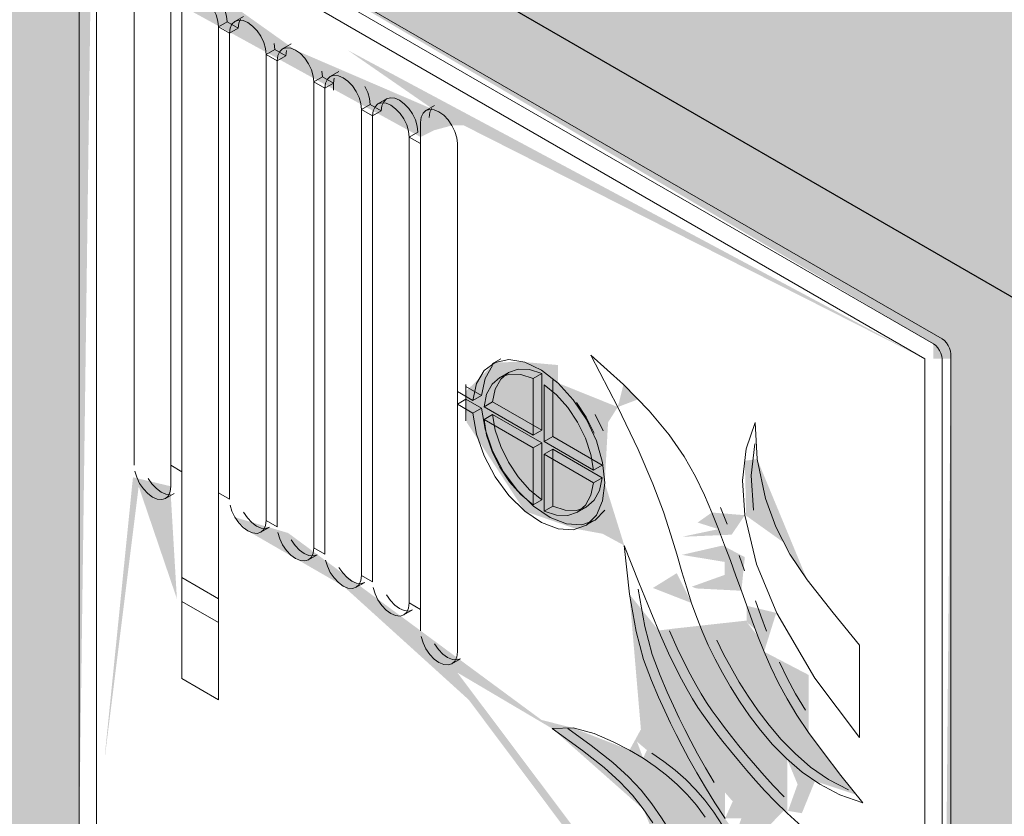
# Model space of a CAD drawing. Header units: millimetres. Extents: x 2807 to 348062, y -35711 to 43067.
# Tile 47 of 191: x 41460 to 41622, y 1632 to 1762. Entities that reach past the tile are written whole.
import ezdxf

# ---------------------------------------------------------------- set-up
doc = ezdxf.new("R2010")
doc.units = ezdxf.units.MM
for name, color, linetype, lineweight in [('A-WALL-PATT', 7, 'Continuous', 25), ('I-WALL', 7, 'Continuous', 18), ('Q-SPCQ', 7, 'Continuous', 13)]:
    doc.layers.add(name, color=color, linetype=linetype, lineweight=lineweight)

# ---------------------------------------------------------------- blocks, each defined once
blk = doc.blocks.new('NLRS_65_SE_WPB_pictogram brandhaspel_saval - pictogram_saval_haspel-2266535-00 isometrie begane grond _plotview_')
at = {"layer": 'Q-SPCQ'}
for p, q in [((41472.73, 1789.75), (41611.32, 1709.73)), ((41469.9, 1788.11), (41469.9, 1627.97)), ((41609.91, 1708.92), (41471.32, 1788.93)), ((41472.73, 1627.97), (41472.73, 1784.85)), ((41472.73, 1784.85), (41608.49, 1706.47)), ((41608.49, 1706.47), (41472.73, 1784.85)), ((41472.73, 1784.85), (41472.73, 1627.97)), ((41478.92, 1772.31), (41478.92, 1689.03)), ((41478.92, 1689.03), (41478.92, 1772.31)), ((41484.93, 1685.56), (41484.93, 1768.84)), ((41484.93, 1765.37), (41484.93, 1689.03)), ((41486.74, 1687.98), (41486.74, 1764.33)), ((41486.74, 1764.33), (41486.74, 1670.63)), ((41496.84, 1762.58), (41495.43, 1761.76)), ((41494.16, 1761.67), (41492.75, 1760.86)), ((41494.16, 1761.67), (41492.75, 1760.86)), ((41494.55, 1759.82), (41492.75, 1760.86)), ((41492.75, 1760.86), (41492.75, 1684.51)), ((41492.75, 1667.16), (41492.75, 1760.86)), ((41492.75, 1760.86), (41494.55, 1759.82)), ((41494.16, 1761.67), (41495.96, 1760.63)), ((41495.96, 1760.63), (41494.16, 1761.67)), ((41494.55, 1759.82), (41495.96, 1760.63)), ((41495.96, 1760.63), (41494.55, 1759.82)), ((41494.55, 1683.47), (41494.55, 1759.82)), ((41494.55, 1759.82), (41494.55, 1683.47)), ((41501.87, 1758.12), (41501.97, 1757.16)), ((41501.97, 1757.16), (41501.87, 1758.12)), ((41504.66, 1758.07), (41503.24, 1757.25)), ((41501.97, 1757.16), (41500.56, 1756.35)), ((41501.97, 1757.16), (41500.56, 1756.35)), ((41502.36, 1755.3), (41500.56, 1756.35)), ((41500.56, 1756.35), (41500.56, 1680)), ((41500.56, 1680), (41500.56, 1756.35)), ((41500.56, 1756.35), (41502.36, 1755.3)), ((41501.97, 1757.16), (41503.78, 1756.12)), ((41503.78, 1756.12), (41501.97, 1757.16)), ((41502.36, 1755.3), (41503.78, 1756.12)), ((41503.78, 1756.12), (41502.36, 1755.3)), ((41503.78, 1756.12), (41503.88, 1756.96)), ((41503.88, 1756.96), (41503.78, 1756.12)), ((41502.36, 1678.96), (41502.36, 1755.3)), ((41502.36, 1755.3), (41502.36, 1678.96)), ((41509.79, 1752.65), (41508.37, 1751.83)), ((41509.79, 1752.65), (41508.37, 1751.83)), ((41509.69, 1753.61), (41509.79, 1752.65)), ((41509.79, 1752.65), (41509.69, 1753.61)), ((41509.79, 1752.65), (41511.59, 1751.61)), ((41511.59, 1751.61), (41509.79, 1752.65)), ((41512.47, 1753.56), (41511.06, 1752.74)), ((41511.59, 1751.61), (41511.69, 1752.45)), ((41511.69, 1752.45), (41511.59, 1751.61)), ((41510.18, 1750.79), (41508.37, 1751.83)), ((41508.37, 1751.83), (41508.37, 1675.49)), ((41508.37, 1675.49), (41508.37, 1751.83)), ((41508.37, 1751.83), (41510.18, 1750.79)), ((41510.18, 1750.79), (41511.59, 1751.61)), ((41511.59, 1751.61), (41510.18, 1750.79)), ((41510.18, 1674.45), (41510.18, 1750.79)), ((41510.18, 1750.79), (41510.18, 1674.45)), ((41511.59, 1751.61), (41511.59, 1750.46)), ((41511.59, 1750.46), (41511.59, 1751.61)), ((41517.6, 1748.14), (41516.19, 1747.32)), ((41517.6, 1748.14), (41516.19, 1747.32)), ((41517.6, 1748.14), (41519.4, 1747.1)), ((41519.4, 1747.1), (41517.6, 1748.14)), ((41520.28, 1749.04), (41518.87, 1748.23)), ((41528.16, 1747.97), (41526.74, 1747.15)), ((41517.99, 1746.28), (41516.19, 1747.32)), ((41516.19, 1747.32), (41516.19, 1670.98)), ((41516.19, 1670.98), (41516.19, 1747.32)), ((41516.19, 1747.32), (41517.99, 1746.28)), ((41517.99, 1746.28), (41519.4, 1747.1)), ((41519.4, 1747.1), (41517.99, 1746.28)), ((41517.99, 1669.94), (41517.99, 1746.28)), ((41517.99, 1746.28), (41517.99, 1669.94)), ((41525.86, 1745.21), (41525.86, 1661.92)), ((41525.86, 1741.74), (41525.86, 1745.21)), ((41525.41, 1743.63), (41524, 1742.81)), ((41525.41, 1743.63), (41524, 1742.81)), ((41525.86, 1741.74), (41524, 1742.81)), ((41524, 1742.81), (41524, 1666.47)), ((41524, 1666.47), (41524, 1742.81)), ((41524, 1742.81), (41525.86, 1741.74)), ((41525.86, 1665.39), (41525.86, 1741.74)), ((41531.88, 1658.45), (41531.88, 1741.74)), ((41531.88, 1741.74), (41531.88, 1701.14)), ((41612.74, 1707.28), (41612.74, 1547.14)), ((41538.98, 1706.46), (41537.57, 1705.64)), ((41608.49, 1706.47), (41608.49, 1549.59)), ((41608.49, 1549.59), (41608.49, 1706.47)), ((41611.32, 1546.32), (41611.32, 1706.47)), ((41540.26, 1704.25), (41538.84, 1703.43)), ((41545.73, 1704.09), (41544.32, 1703.27)), ((41544.32, 1703.27), (41545.73, 1704.09)), ((41545.73, 1694.77), (41545.73, 1704.09)), ((41545.73, 1704.09), (41545.73, 1694.77)), ((41544.32, 1703.27), (41544.32, 1693.95)), ((41544.32, 1693.95), (41544.32, 1703.27)), ((41547.53, 1703.05), (41547.53, 1693.73)), ((41547.53, 1693.73), (41547.53, 1703.05)), ((41534.44, 1699.66), (41531.88, 1701.14)), ((41531.88, 1701.14), (41531.88, 1699.05)), ((41531.88, 1701.14), (41534.44, 1699.66)), ((41533.29, 1702.24), (41533.29, 1696.31)), ((41533.29, 1699.87), (41533.29, 1701.95)), ((41533.29, 1701.95), (41535.85, 1700.47)), ((41535.85, 1700.47), (41533.29, 1701.95)), ((41546.12, 1692.91), (41546.12, 1702.23)), ((41546.12, 1702.23), (41546.12, 1692.91)), ((41533.29, 1699.87), (41531.88, 1699.05)), ((41531.88, 1699.05), (41533.29, 1699.87)), ((41535.85, 1698.39), (41533.29, 1699.87)), ((41533.29, 1696.31), (41533.29, 1699.87)), ((41533.29, 1699.87), (41535.85, 1698.39)), ((41535.85, 1700.47), (41534.44, 1699.66)), ((41535.85, 1700.47), (41534.44, 1699.66)), ((41536.25, 1698.61), (41537.66, 1699.43)), ((41537.66, 1699.43), (41536.25, 1698.61)), ((41537.66, 1699.43), (41545.73, 1694.77)), ((41545.73, 1694.77), (41537.66, 1699.43)), ((41531.88, 1699.05), (41534.44, 1697.57)), ((41534.44, 1697.57), (41531.88, 1699.05)), ((41531.88, 1699.05), (41531.88, 1658.45)), ((41534.44, 1697.57), (41535.85, 1698.39)), ((41535.85, 1698.39), (41534.44, 1697.57)), ((41544.32, 1693.95), (41536.25, 1698.61)), ((41536.25, 1698.61), (41544.32, 1693.95)), ((41537.66, 1697.35), (41536.25, 1696.53)), ((41537.66, 1697.35), (41536.25, 1696.53)), ((41536.25, 1696.53), (41544.32, 1691.87)), ((41544.32, 1691.87), (41536.25, 1696.53)), ((41545.73, 1692.69), (41537.66, 1697.35)), ((41537.66, 1697.35), (41545.73, 1692.69)), ((41554.44, 1697.35), (41555.75, 1694.67)), ((41555.75, 1694.67), (41554.44, 1697.35)), ((41545.73, 1694.77), (41544.32, 1693.95)), ((41545.73, 1694.77), (41544.32, 1693.95)), ((41545.73, 1692.69), (41544.32, 1691.87)), ((41545.73, 1692.69), (41544.32, 1691.87)), ((41545.73, 1683.37), (41545.73, 1692.69)), ((41545.73, 1692.69), (41545.73, 1683.37)), ((41546.12, 1692.91), (41547.53, 1693.73)), ((41547.53, 1693.73), (41546.12, 1692.91)), ((41554.19, 1688.25), (41546.12, 1692.91)), ((41546.12, 1692.91), (41554.19, 1688.25)), ((41547.53, 1693.73), (41555.6, 1689.07)), ((41555.6, 1689.07), (41547.53, 1693.73)), ((41544.32, 1691.87), (41544.32, 1682.55)), ((41544.32, 1682.55), (41544.32, 1691.87)), ((41546.12, 1690.83), (41547.53, 1691.65)), ((41547.53, 1691.65), (41546.12, 1690.83)), ((41547.53, 1691.65), (41547.53, 1682.33)), ((41555.6, 1686.99), (41547.53, 1691.65)), ((41547.53, 1682.33), (41547.53, 1691.65)), ((41547.53, 1691.65), (41555.6, 1686.99)), ((41546.12, 1690.83), (41554.19, 1686.17)), ((41546.12, 1681.51), (41546.12, 1690.83)), ((41554.19, 1686.17), (41546.12, 1690.83)), ((41546.12, 1690.83), (41546.12, 1681.51)), ((41484.93, 1689.03), (41486.74, 1687.98)), ((41486.74, 1687.98), (41484.93, 1689.03)), ((41484.93, 1689.03), (41484.93, 1685.56)), ((41486.74, 1654.08), (41486.74, 1687.98)), ((41555.6, 1689.07), (41554.19, 1688.25)), ((41554.19, 1688.25), (41555.6, 1689.07)), ((41555.6, 1686.99), (41554.19, 1686.17)), ((41554.19, 1686.17), (41555.6, 1686.99)), ((41484.05, 1683.61), (41485.47, 1684.43)), ((41492.75, 1684.51), (41494.55, 1683.47)), ((41494.55, 1683.47), (41492.75, 1684.51)), ((41492.75, 1684.51), (41492.75, 1650.61)), ((41544.32, 1682.55), (41545.73, 1683.37)), ((41544.32, 1682.55), (41545.73, 1683.37)), ((41547.53, 1682.33), (41546.12, 1681.51)), ((41547.53, 1682.33), (41546.12, 1681.51)), ((41551.59, 1681.35), (41553.01, 1682.17)), ((41574.99, 1682.11), (41576.09, 1679.39)), ((41576.09, 1679.39), (41574.99, 1682.11)), ((41500.56, 1680), (41502.36, 1678.96)), ((41502.36, 1678.96), (41500.56, 1680)), ((41552.87, 1679.14), (41554.28, 1679.96)), ((41499.68, 1678.06), (41501.09, 1678.87)), ((41508.37, 1675.49), (41510.18, 1674.45)), ((41510.18, 1674.45), (41508.37, 1675.49)), ((41507.49, 1673.55), (41508.91, 1674.36)), ((41578.05, 1674.23), (41578.96, 1671.75)), ((41578.96, 1671.75), (41578.05, 1674.23)), ((41492.75, 1667.16), (41486.74, 1670.63)), ((41486.74, 1670.63), (41486.74, 1666.73)), ((41486.74, 1670.63), (41492.75, 1667.16)), ((41516.19, 1670.98), (41517.99, 1669.94)), ((41517.99, 1669.94), (41516.19, 1670.98)), ((41515.31, 1669.04), (41516.72, 1669.85)), ((41492.75, 1663.26), (41492.75, 1667.16)), ((41486.74, 1666.73), (41492.75, 1663.26)), ((41492.75, 1663.26), (41486.74, 1666.73)), ((41486.74, 1666.73), (41486.74, 1654.08)), ((41523.12, 1664.52), (41524.53, 1665.34)), ((41524, 1666.47), (41525.86, 1665.39)), ((41525.86, 1665.39), (41524, 1666.47)), ((41525.86, 1661.92), (41525.86, 1665.39)), ((41492.75, 1650.61), (41492.75, 1663.26)), ((41597.8, 1644.44), (41597.8, 1659.55)), ((41597.8, 1659.55), (41597.8, 1644.44)), ((41530.99, 1656.51), (41532.41, 1657.32)), ((41486.74, 1654.08), (41492.75, 1650.61)), ((41492.75, 1650.61), (41486.74, 1654.08))]:
    blk.add_line(p, q, dxfattribs=at)
for points in [[(41492.75, 1760.86, 0), (41492.64, 1761.81, 0), (41492.34, 1762.82, 0), (41491.87, 1763.82, 0), (41491.24, 1764.73, 0), (41490.52, 1765.49, 0), (41489.74, 1766.06, 0), (41488.96, 1766.39, 0), (41488.24, 1766.46, 0), (41487.62, 1766.27, 0), (41487.14, 1765.83, 0), (41486.84, 1765.17, 0), (41486.74, 1764.33, 0)], [(41486.74, 1764.33, 0), (41486.84, 1765.17, 0), (41487.14, 1765.83, 0), (41487.62, 1766.27, 0), (41488.24, 1766.46, 0), (41488.96, 1766.39, 0), (41489.74, 1766.06, 0), (41490.52, 1765.49, 0), (41491.24, 1764.73, 0), (41491.87, 1763.82, 0), (41492.34, 1762.82, 0), (41492.64, 1761.81, 0), (41492.75, 1760.86, 0)], [(41493.28, 1764.63, 0), (41493.76, 1763.64, 0), (41494.06, 1762.63, 0), (41494.16, 1761.67, 0)], [(41494.16, 1761.67, 0), (41494.06, 1762.63, 0), (41493.76, 1763.64, 0), (41493.28, 1764.63, 0)], [(41495.96, 1760.63, 0), (41496.07, 1761.47, 0), (41496.37, 1762.13, 0)], [(41496.37, 1762.13, 0), (41496.07, 1761.47, 0), (41495.96, 1760.63, 0)], [(41500.56, 1756.35, 0), (41500.46, 1757.3, 0), (41500.16, 1758.31, 0), (41499.68, 1759.31, 0), (41499.06, 1760.22, 0), (41498.33, 1760.98, 0), (41497.55, 1761.55, 0), (41496.78, 1761.88, 0), (41496.05, 1761.95, 0), (41495.43, 1761.76, 0), (41494.95, 1761.32, 0), (41494.65, 1760.65, 0), (41494.55, 1759.82, 0)], [(41494.55, 1759.82, 0), (41494.65, 1760.65, 0), (41494.95, 1761.32, 0), (41495.43, 1761.76, 0), (41496.05, 1761.95, 0), (41496.78, 1761.88, 0), (41497.55, 1761.55, 0), (41498.33, 1760.98, 0), (41499.06, 1760.22, 0), (41499.68, 1759.31, 0), (41500.16, 1758.31, 0), (41500.46, 1757.3, 0), (41500.56, 1756.35, 0)], [(41508.37, 1751.83, 0), (41508.27, 1752.79, 0), (41507.97, 1753.8, 0), (41507.49, 1754.8, 0), (41506.87, 1755.71, 0), (41506.15, 1756.47, 0), (41505.37, 1757.04, 0), (41504.59, 1757.37, 0), (41503.87, 1757.44, 0), (41503.24, 1757.25, 0), (41502.77, 1756.81, 0), (41502.47, 1756.14, 0), (41502.36, 1755.3, 0)], [(41502.36, 1755.3, 0), (41502.47, 1756.14, 0), (41502.77, 1756.81, 0), (41503.24, 1757.25, 0), (41503.87, 1757.44, 0), (41504.59, 1757.37, 0), (41505.37, 1757.04, 0), (41506.15, 1756.47, 0), (41506.87, 1755.71, 0), (41507.49, 1754.8, 0), (41507.97, 1753.8, 0), (41508.27, 1752.79, 0), (41508.37, 1751.83, 0)], [(41516.19, 1747.32, 0), (41516.08, 1748.28, 0), (41515.78, 1749.29, 0), (41515.31, 1750.29, 0), (41514.68, 1751.2, 0), (41513.96, 1751.96, 0), (41513.18, 1752.53, 0), (41512.4, 1752.86, 0), (41511.68, 1752.93, 0), (41511.06, 1752.74, 0), (41510.58, 1752.3, 0), (41510.28, 1751.63, 0), (41510.18, 1750.79, 0)], [(41510.18, 1750.79, 0), (41510.28, 1751.63, 0), (41510.58, 1752.3, 0), (41511.06, 1752.74, 0), (41511.68, 1752.93, 0), (41512.4, 1752.86, 0), (41513.18, 1752.53, 0), (41513.96, 1751.96, 0), (41514.68, 1751.2, 0), (41515.31, 1750.29, 0), (41515.78, 1749.29, 0), (41516.08, 1748.28, 0), (41516.19, 1747.32, 0)], [(41516.72, 1751.1, 0), (41517.2, 1750.11, 0), (41517.5, 1749.1, 0), (41517.6, 1748.14, 0)], [(41517.6, 1748.14, 0), (41517.5, 1749.1, 0), (41517.2, 1750.11, 0), (41516.72, 1751.1, 0)], [(41519.4, 1747.1, 0), (41519.51, 1747.94, 0), (41519.81, 1748.6, 0), (41520.28, 1749.04, 0), (41520.91, 1749.24, 0), (41521.63, 1749.16, 0), (41522.41, 1748.83, 0), (41523.19, 1748.27, 0), (41523.91, 1747.5, 0), (41524.53, 1746.59, 0), (41525.01, 1745.6, 0), (41525.31, 1744.59, 0), (41525.41, 1743.63, 0)], [(41525.41, 1743.63, 0), (41525.31, 1744.59, 0), (41525.01, 1745.6, 0), (41524.53, 1746.59, 0), (41523.91, 1747.5, 0), (41523.19, 1748.27, 0), (41522.41, 1748.83, 0), (41521.63, 1749.16, 0), (41520.91, 1749.24, 0), (41520.28, 1749.04, 0), (41519.81, 1748.6, 0), (41519.51, 1747.94, 0), (41519.4, 1747.1, 0)], [(41524, 1742.81, 0), (41523.9, 1743.77, 0), (41523.6, 1744.78, 0), (41523.12, 1745.77, 0), (41522.5, 1746.68, 0), (41521.77, 1747.45, 0), (41521, 1748.02, 0), (41520.22, 1748.35, 0), (41519.49, 1748.42, 0), (41518.87, 1748.23, 0), (41518.39, 1747.78, 0), (41518.09, 1747.12, 0), (41517.99, 1746.28, 0)], [(41517.99, 1746.28, 0), (41518.09, 1747.12, 0), (41518.39, 1747.78, 0), (41518.87, 1748.23, 0), (41519.49, 1748.42, 0), (41520.22, 1748.35, 0), (41521, 1748.02, 0), (41521.77, 1747.45, 0), (41522.5, 1746.68, 0), (41523.12, 1745.77, 0), (41523.6, 1744.78, 0), (41523.9, 1743.77, 0), (41524, 1742.81, 0)], [(41527.28, 1746.02, 0), (41527.38, 1746.86, 0), (41527.68, 1747.52, 0)], [(41527.68, 1747.52, 0), (41527.38, 1746.86, 0), (41527.28, 1746.02, 0)], [(41531.88, 1741.74, 0), (41531.77, 1742.69, 0), (41531.47, 1743.7, 0), (41530.99, 1744.7, 0), (41530.37, 1745.61, 0), (41529.65, 1746.37, 0), (41528.87, 1746.94, 0), (41528.09, 1747.27, 0), (41527.37, 1747.34, 0), (41526.74, 1747.15, 0), (41526.27, 1746.71, 0), (41525.97, 1746.04, 0), (41525.86, 1745.21, 0)], [(41525.86, 1745.21, 0), (41525.97, 1746.04, 0), (41526.27, 1746.71, 0), (41526.74, 1747.15, 0), (41527.37, 1747.34, 0), (41528.09, 1747.27, 0), (41528.87, 1746.94, 0), (41529.65, 1746.37, 0), (41530.37, 1745.61, 0), (41530.99, 1744.7, 0), (41531.47, 1743.7, 0), (41531.77, 1742.69, 0), (41531.88, 1741.74, 0)], [(41611.32, 1706.47, 0), (41611.27, 1706.92, 0), (41611.13, 1707.39, 0), (41610.91, 1707.86, 0), (41610.62, 1708.29, 0), (41610.27, 1708.65, 0), (41609.91, 1708.92, 0)], [(41611.32, 1709.73, 0), (41611.69, 1709.47, 0), (41612.03, 1709.11, 0), (41612.32, 1708.68, 0), (41612.55, 1708.21, 0), (41612.69, 1707.73, 0), (41612.74, 1707.28, 0)], [(41534.44, 1697.57, 0), (41535.01, 1694.14, 0), (41536.25, 1690.59, 0), (41538.06, 1687.15, 0), (41540.34, 1684.06, 0), (41542.93, 1681.5, 0), (41545.67, 1679.65, 0), (41548.38, 1678.62, 0), (41550.88, 1678.48, 0), (41553.02, 1679.24, 0), (41554.66, 1680.84, 0), (41555.69, 1683.2, 0), (41556.04, 1686.15, 0), (41555.69, 1689.5, 0), (41554.66, 1693.03, 0), (41553.02, 1696.53, 0), (41550.88, 1699.76, 0), (41548.38, 1702.51, 0), (41545.67, 1704.61, 0), (41542.93, 1705.92, 0), (41540.34, 1706.36, 0), (41538.06, 1705.89, 0), (41536.25, 1704.55, 0), (41535.01, 1702.43, 0), (41534.44, 1699.66, 0)], [(41534.44, 1699.66, 0), (41535.01, 1702.43, 0), (41536.25, 1704.55, 0), (41538.06, 1705.89, 0), (41540.34, 1706.36, 0), (41542.93, 1705.92, 0), (41545.67, 1704.61, 0), (41548.38, 1702.51, 0), (41550.88, 1699.76, 0), (41553.02, 1696.53, 0), (41554.66, 1693.03, 0), (41555.69, 1689.5, 0), (41556.04, 1686.15, 0), (41555.69, 1683.2, 0), (41554.66, 1680.84, 0), (41553.02, 1679.24, 0), (41550.88, 1678.48, 0), (41548.38, 1678.62, 0), (41545.67, 1679.65, 0), (41542.93, 1681.5, 0), (41540.34, 1684.06, 0), (41538.06, 1687.15, 0), (41536.25, 1690.59, 0), (41535.01, 1694.14, 0), (41534.44, 1697.57, 0)], [(41598.31, 1633.73, 0), (41594.73, 1638.23, 0), (41591.82, 1642.01, 0), (41589.45, 1645.25, 0), (41587.52, 1648.11, 0), (41585.91, 1650.76, 0), (41584.51, 1653.36, 0), (41583.26, 1655.93, 0), (41582.15, 1658.49, 0), (41581.14, 1661.02, 0), (41580.2, 1663.53, 0), (41579.31, 1666.01, 0), (41578.43, 1668.47, 0), (41577.54, 1670.93, 0), (41576.64, 1673.42, 0), (41575.68, 1675.95, 0), (41574.67, 1678.57, 0), (41573.58, 1681.29, 0), (41572.37, 1684.14, 0), (41570.93, 1687.18, 0), (41569.06, 1690.45, 0), (41566.59, 1694.02, 0), (41563.33, 1697.94, 0), (41559.11, 1702.28, 0), (41553.74, 1707.09, 0)], [(41553.74, 1707.09, 0), (41558.17, 1698.57, 0), (41561.49, 1691.62, 0), (41563.92, 1685.99, 0), (41565.65, 1681.42, 0), (41566.89, 1677.66, 0), (41567.84, 1674.45, 0), (41568.68, 1671.57, 0), (41569.48, 1668.93, 0), (41570.27, 1666.46, 0), (41571.1, 1664.11, 0), (41572, 1661.83, 0), (41573, 1659.56, 0), (41574.11, 1657.29, 0), (41575.33, 1655.01, 0), (41576.67, 1652.71, 0), (41578.14, 1650.36, 0), (41579.75, 1647.99, 0), (41581.55, 1645.62, 0), (41583.55, 1643.27, 0), (41585.82, 1640.98, 0), (41588.37, 1638.77, 0), (41591.27, 1636.76, 0), (41594.56, 1635.04, 0), (41598.31, 1633.73, 0)], [(41598.31, 1633.73, 0), (41594.56, 1635.04, 0), (41591.27, 1636.76, 0), (41588.37, 1638.77, 0), (41585.82, 1640.98, 0), (41583.55, 1643.27, 0), (41581.55, 1645.62, 0), (41579.75, 1647.99, 0), (41578.14, 1650.36, 0), (41576.67, 1652.71, 0), (41575.33, 1655.01, 0), (41574.11, 1657.29, 0), (41573, 1659.56, 0), (41572, 1661.83, 0), (41571.1, 1664.11, 0), (41570.27, 1666.46, 0), (41569.48, 1668.93, 0), (41568.68, 1671.57, 0), (41567.84, 1674.45, 0), (41566.89, 1677.66, 0), (41565.65, 1681.42, 0), (41563.92, 1685.99, 0), (41561.49, 1691.62, 0), (41558.17, 1698.57, 0), (41553.74, 1707.09, 0)], [(41553.74, 1707.09, 0), (41559.11, 1702.28, 0), (41563.33, 1697.94, 0), (41566.59, 1694.02, 0), (41569.06, 1690.45, 0), (41570.93, 1687.18, 0), (41572.37, 1684.14, 0), (41573.58, 1681.29, 0), (41574.67, 1678.57, 0), (41575.68, 1675.95, 0), (41576.64, 1673.42, 0), (41577.54, 1670.93, 0), (41578.43, 1668.47, 0), (41579.31, 1666.01, 0), (41580.2, 1663.53, 0), (41581.14, 1661.02, 0), (41582.15, 1658.49, 0), (41583.26, 1655.93, 0), (41584.51, 1653.36, 0), (41585.91, 1650.76, 0), (41587.52, 1648.11, 0), (41589.45, 1645.25, 0), (41591.82, 1642.01, 0), (41594.73, 1638.23, 0), (41598.31, 1633.73, 0)], [(41535.85, 1700.47, 0), (41536.43, 1703.25, 0), (41537.66, 1705.37, 0)], [(41537.66, 1705.37, 0), (41536.43, 1703.25, 0), (41535.85, 1700.47, 0)], [(41536.25, 1698.61, 0), (41536.68, 1700.68, 0), (41537.56, 1702.31, 0), (41538.84, 1703.43, 0), (41540.45, 1703.98, 0), (41542.31, 1703.92, 0), (41544.32, 1703.27, 0)], [(41544.32, 1703.27, 0), (41542.31, 1703.92, 0), (41540.45, 1703.98, 0), (41538.84, 1703.43, 0), (41537.56, 1702.31, 0), (41536.68, 1700.68, 0), (41536.25, 1698.61, 0)], [(41545.73, 1704.09, 0), (41543.72, 1704.74, 0), (41541.87, 1704.8, 0), (41540.26, 1704.25, 0), (41538.98, 1703.13, 0), (41538.1, 1701.49, 0), (41537.66, 1699.43, 0)], [(41537.66, 1699.43, 0), (41538.1, 1701.49, 0), (41538.98, 1703.13, 0), (41540.26, 1704.25, 0), (41541.87, 1704.8, 0), (41543.72, 1704.74, 0), (41545.73, 1704.09, 0)], [(41546.12, 1702.23, 0), (41548.13, 1700.57, 0), (41549.98, 1698.48, 0), (41551.59, 1696.07, 0), (41552.87, 1693.48, 0), (41553.75, 1690.82, 0), (41554.19, 1688.25, 0)], [(41554.19, 1688.25, 0), (41553.75, 1690.82, 0), (41552.87, 1693.48, 0), (41551.59, 1696.07, 0), (41549.98, 1698.48, 0), (41548.13, 1700.57, 0), (41546.12, 1702.23, 0)], [(41554.28, 1694.29, 0), (41553.01, 1696.89, 0), (41551.4, 1699.29, 0)], [(41551.4, 1699.29, 0), (41553.01, 1696.89, 0), (41554.28, 1694.29, 0)], [(41556.07, 1681.66, 0), (41554.44, 1680.05, 0), (41552.3, 1679.29, 0), (41549.79, 1679.44, 0), (41547.08, 1680.47, 0), (41544.34, 1682.32, 0), (41541.75, 1684.88, 0), (41539.47, 1687.97, 0), (41537.66, 1691.4, 0), (41536.43, 1694.95, 0), (41535.85, 1698.39, 0)], [(41535.85, 1698.39, 0), (41536.43, 1694.95, 0), (41537.66, 1691.4, 0), (41539.47, 1687.97, 0), (41541.75, 1684.88, 0), (41544.34, 1682.32, 0), (41547.08, 1680.47, 0), (41549.79, 1679.44, 0), (41552.3, 1679.29, 0), (41554.44, 1680.05, 0), (41556.07, 1681.66, 0)], [(41544.32, 1682.55, 0), (41542.31, 1684.22, 0), (41540.45, 1686.31, 0), (41538.84, 1688.71, 0), (41537.56, 1691.31, 0), (41536.68, 1693.96, 0), (41536.25, 1696.53, 0)], [(41536.25, 1696.53, 0), (41536.68, 1693.96, 0), (41537.56, 1691.31, 0), (41538.84, 1688.71, 0), (41540.45, 1686.31, 0), (41542.31, 1684.22, 0), (41544.32, 1682.55, 0)], [(41537.66, 1697.35, 0), (41538.1, 1694.78, 0), (41538.98, 1692.12, 0), (41540.26, 1689.53, 0), (41541.87, 1687.12, 0), (41543.72, 1685.03, 0), (41545.73, 1683.37, 0)], [(41545.73, 1683.37, 0), (41543.72, 1685.03, 0), (41541.87, 1687.12, 0), (41540.26, 1689.53, 0), (41538.98, 1692.12, 0), (41538.1, 1694.78, 0), (41537.66, 1697.35, 0)], [(41580.71, 1696.06, 0), (41579.21, 1691.7, 0), (41578.62, 1686.56, 0), (41578.99, 1680.85, 0)], [(41578.99, 1680.85, 0), (41578.62, 1686.56, 0), (41579.21, 1691.7, 0), (41580.71, 1696.06, 0)], [(41582.39, 1683.59, 0), (41581.01, 1690.04, 0), (41580.71, 1696.06, 0)], [(41580.71, 1696.06, 0), (41581.01, 1690.04, 0), (41582.39, 1683.59, 0)], [(41580.4, 1681.67, 0), (41580.04, 1687.38, 0), (41580.62, 1692.52, 0)], [(41580.62, 1692.52, 0), (41580.04, 1687.38, 0), (41580.4, 1681.67, 0)], [(41479.03, 1688.07, 0), (41479.33, 1687.06, 0), (41479.8, 1686.06, 0), (41480.43, 1685.15, 0), (41481.15, 1684.39, 0), (41481.93, 1683.82, 0), (41482.71, 1683.49, 0), (41483.43, 1683.42, 0), (41484.05, 1683.61, 0), (41484.53, 1684.05, 0), (41484.83, 1684.72, 0), (41484.93, 1685.56, 0)], [(41484.93, 1685.56, 0), (41484.83, 1684.72, 0), (41484.53, 1684.05, 0), (41484.05, 1683.61, 0), (41483.43, 1683.42, 0), (41482.71, 1683.49, 0), (41481.93, 1683.82, 0), (41481.15, 1684.39, 0), (41480.43, 1685.15, 0), (41479.8, 1686.06, 0), (41479.33, 1687.06, 0), (41479.03, 1688.07, 0)], [(41484.84, 1684.23, 0), (41484.12, 1684.31, 0), (41483.34, 1684.64, 0), (41482.56, 1685.2, 0), (41481.84, 1685.97, 0), (41481.22, 1686.88, 0)], [(41481.22, 1686.88, 0), (41481.84, 1685.97, 0), (41482.56, 1685.2, 0), (41483.34, 1684.64, 0), (41484.12, 1684.31, 0), (41484.84, 1684.23, 0)], [(41547.53, 1682.33, 0), (41549.54, 1681.67, 0), (41551.4, 1681.62, 0), (41553.01, 1682.17, 0), (41554.28, 1683.29, 0), (41555.16, 1684.92, 0), (41555.6, 1686.99, 0)], [(41555.6, 1686.99, 0), (41555.16, 1684.92, 0), (41554.28, 1683.29, 0), (41553.01, 1682.17, 0), (41551.4, 1681.62, 0), (41549.54, 1681.67, 0), (41547.53, 1682.33, 0)], [(41554.19, 1686.17, 0), (41553.75, 1684.11, 0), (41552.87, 1682.47, 0), (41551.59, 1681.35, 0), (41549.98, 1680.8, 0), (41548.13, 1680.86, 0), (41546.12, 1681.51, 0)], [(41546.12, 1681.51, 0), (41548.13, 1680.86, 0), (41549.98, 1680.8, 0), (41551.59, 1681.35, 0), (41552.87, 1682.47, 0), (41553.75, 1684.11, 0), (41554.19, 1686.17, 0)], [(41589.21, 1670.27, 0), (41586.39, 1674.46, 0), (41584.08, 1678.96, 0), (41582.39, 1683.59, 0)], [(41582.39, 1683.59, 0), (41584.08, 1678.96, 0), (41586.39, 1674.46, 0), (41589.21, 1670.27, 0)], [(41494.65, 1682.52, 0), (41494.95, 1681.51, 0), (41495.43, 1680.51, 0), (41496.05, 1679.6, 0), (41496.78, 1678.84, 0), (41497.55, 1678.27, 0), (41498.33, 1677.94, 0), (41499.06, 1677.87, 0), (41499.68, 1678.06, 0), (41500.16, 1678.5, 0), (41500.46, 1679.16, 0), (41500.56, 1680, 0)], [(41500.56, 1680, 0), (41500.46, 1679.16, 0), (41500.16, 1678.5, 0), (41499.68, 1678.06, 0), (41499.06, 1677.87, 0), (41498.33, 1677.94, 0), (41497.55, 1678.27, 0), (41496.78, 1678.84, 0), (41496.05, 1679.6, 0), (41495.43, 1680.51, 0), (41494.95, 1681.51, 0), (41494.65, 1682.52, 0)], [(41501.09, 1678.87, 0), (41500.47, 1678.68, 0), (41499.75, 1678.75, 0), (41498.97, 1679.08, 0), (41498.19, 1679.65, 0), (41497.47, 1680.42, 0), (41496.84, 1681.33, 0)], [(41496.84, 1681.33, 0), (41497.47, 1680.42, 0), (41498.19, 1679.65, 0), (41498.97, 1679.08, 0), (41499.75, 1678.75, 0), (41500.47, 1678.68, 0), (41501.09, 1678.87, 0)], [(41578.99, 1680.85, 0), (41580.88, 1672.84, 0), (41584.25, 1664.78, 0)], [(41584.25, 1664.78, 0), (41580.88, 1672.84, 0), (41578.99, 1680.85, 0)], [(41502.47, 1678, 0), (41502.77, 1676.99, 0), (41503.24, 1676, 0), (41503.87, 1675.09, 0), (41504.59, 1674.32, 0), (41505.37, 1673.76, 0), (41506.15, 1673.43, 0), (41506.87, 1673.35, 0), (41507.49, 1673.55, 0), (41507.97, 1673.99, 0), (41508.27, 1674.65, 0), (41508.37, 1675.49, 0)], [(41508.37, 1675.49, 0), (41508.27, 1674.65, 0), (41507.97, 1673.99, 0), (41507.49, 1673.55, 0), (41506.87, 1673.35, 0), (41506.15, 1673.43, 0), (41505.37, 1673.76, 0), (41504.59, 1674.32, 0), (41503.87, 1675.09, 0), (41503.24, 1676, 0), (41502.77, 1676.99, 0), (41502.47, 1678, 0)], [(41508.91, 1674.36, 0), (41508.29, 1674.17, 0), (41507.56, 1674.24, 0), (41506.78, 1674.57, 0), (41506, 1675.14, 0), (41505.28, 1675.91, 0), (41504.66, 1676.82, 0)], [(41504.66, 1676.82, 0), (41505.28, 1675.91, 0), (41506, 1675.14, 0), (41506.78, 1674.57, 0), (41507.56, 1674.24, 0), (41508.29, 1674.17, 0), (41508.91, 1674.36, 0)], [(41588.33, 1629.86, 0), (41585.94, 1632.03, 0), (41583.95, 1633.96, 0), (41582.27, 1635.72, 0), (41580.75, 1637.4, 0), (41579.31, 1639.04, 0), (41577.93, 1640.66, 0), (41576.62, 1642.24, 0), (41575.39, 1643.78, 0), (41574.24, 1645.25, 0), (41573.19, 1646.65, 0), (41572.22, 1648.01, 0), (41571.31, 1649.36, 0), (41570.43, 1650.78, 0), (41569.54, 1652.3, 0), (41568.62, 1653.99, 0), (41567.63, 1655.92, 0), (41566.51, 1658.26, 0), (41565.19, 1661.22, 0), (41563.58, 1665, 0), (41561.63, 1669.82, 0), (41559.24, 1675.89, 0)], [(41559.24, 1675.89, 0), (41560.07, 1667.91, 0), (41561.17, 1661.81, 0), (41562.41, 1657.22, 0), (41563.69, 1653.76, 0), (41564.87, 1651.06, 0), (41565.9, 1648.79, 0), (41566.83, 1646.79, 0), (41567.74, 1644.91, 0), (41568.71, 1643, 0), (41569.83, 1640.93, 0), (41571.11, 1638.65, 0), (41572.54, 1636.22, 0), (41574.09, 1633.71, 0), (41575.75, 1631.17, 0)], [(41575.75, 1631.17, 0), (41574.09, 1633.71, 0), (41572.54, 1636.22, 0), (41571.11, 1638.65, 0), (41569.83, 1640.93, 0), (41568.71, 1643, 0), (41567.74, 1644.91, 0), (41566.83, 1646.79, 0), (41565.9, 1648.79, 0), (41564.87, 1651.06, 0), (41563.69, 1653.76, 0), (41562.41, 1657.22, 0), (41561.17, 1661.81, 0), (41560.07, 1667.91, 0), (41559.24, 1675.89, 0)], [(41559.24, 1675.89, 0), (41561.63, 1669.82, 0), (41563.58, 1665, 0), (41565.19, 1661.22, 0), (41566.51, 1658.26, 0), (41567.63, 1655.92, 0), (41568.62, 1653.99, 0), (41569.54, 1652.3, 0), (41570.43, 1650.78, 0), (41571.31, 1649.36, 0), (41572.22, 1648.01, 0), (41573.19, 1646.65, 0), (41574.24, 1645.25, 0), (41575.39, 1643.78, 0), (41576.62, 1642.24, 0), (41577.93, 1640.66, 0), (41579.31, 1639.04, 0), (41580.75, 1637.4, 0), (41582.27, 1635.72, 0), (41583.95, 1633.96, 0), (41585.94, 1632.03, 0), (41588.33, 1629.86, 0)], [(41510.28, 1673.49, 0), (41510.58, 1672.48, 0), (41511.06, 1671.49, 0), (41511.68, 1670.58, 0), (41512.4, 1669.81, 0), (41513.18, 1669.25, 0), (41513.96, 1668.91, 0), (41514.68, 1668.84, 0), (41515.31, 1669.04, 0), (41515.78, 1669.48, 0), (41516.08, 1670.14, 0), (41516.19, 1670.98, 0)], [(41516.19, 1670.98, 0), (41516.08, 1670.14, 0), (41515.78, 1669.48, 0), (41515.31, 1669.04, 0), (41514.68, 1668.84, 0), (41513.96, 1668.91, 0), (41513.18, 1669.25, 0), (41512.4, 1669.81, 0), (41511.68, 1670.58, 0), (41511.06, 1671.49, 0), (41510.58, 1672.48, 0), (41510.28, 1673.49, 0)], [(41516.72, 1669.85, 0), (41516.1, 1669.66, 0), (41515.37, 1669.73, 0), (41514.6, 1670.06, 0), (41513.82, 1670.63, 0), (41513.09, 1671.39, 0), (41512.47, 1672.31, 0)], [(41512.47, 1672.31, 0), (41513.09, 1671.39, 0), (41513.82, 1670.63, 0), (41514.6, 1670.06, 0), (41515.37, 1669.73, 0), (41516.1, 1669.66, 0), (41516.72, 1669.85, 0)], [(41597.8, 1659.55, 0), (41593.46, 1664.85, 0), (41589.21, 1670.27, 0)], [(41589.21, 1670.27, 0), (41593.46, 1664.85, 0), (41597.8, 1659.55, 0)], [(41518.09, 1668.98, 0), (41518.39, 1667.97, 0), (41518.87, 1666.98, 0), (41519.49, 1666.07, 0), (41520.22, 1665.3, 0), (41521, 1664.73, 0), (41521.77, 1664.4, 0), (41522.5, 1664.33, 0), (41523.12, 1664.52, 0), (41523.6, 1664.97, 0), (41523.9, 1665.63, 0), (41524, 1666.47, 0)], [(41524, 1666.47, 0), (41523.9, 1665.63, 0), (41523.6, 1664.97, 0), (41523.12, 1664.52, 0), (41522.5, 1664.33, 0), (41521.77, 1664.4, 0), (41521, 1664.73, 0), (41520.22, 1665.3, 0), (41519.49, 1666.07, 0), (41518.87, 1666.98, 0), (41518.39, 1667.97, 0), (41518.09, 1668.98, 0)], [(41573.95, 1637.04, 0), (41572.52, 1639.46, 0), (41571.24, 1641.74, 0), (41570.13, 1643.82, 0), (41569.15, 1645.73, 0), (41568.24, 1647.61, 0), (41567.31, 1649.61, 0), (41566.29, 1651.87, 0), (41565.1, 1654.58, 0), (41563.83, 1658.03, 0), (41562.58, 1662.63, 0), (41561.49, 1668.73, 0)], [(41561.49, 1668.73, 0), (41562.58, 1662.63, 0), (41563.83, 1658.03, 0), (41565.1, 1654.58, 0), (41566.29, 1651.87, 0), (41567.31, 1649.61, 0), (41568.24, 1647.61, 0), (41569.15, 1645.73, 0), (41570.13, 1643.82, 0), (41571.24, 1641.74, 0), (41572.52, 1639.46, 0), (41573.95, 1637.04, 0)], [(41524.53, 1665.34, 0), (41523.91, 1665.15, 0), (41523.19, 1665.22, 0), (41522.41, 1665.55, 0), (41521.63, 1666.12, 0), (41520.91, 1666.88, 0), (41520.28, 1667.79, 0)], [(41520.28, 1667.79, 0), (41520.91, 1666.88, 0), (41521.63, 1666.12, 0), (41522.41, 1665.55, 0), (41523.19, 1665.22, 0), (41523.91, 1665.15, 0), (41524.53, 1665.34, 0)], [(41580.72, 1666.83, 0), (41581.62, 1664.35, 0), (41582.56, 1661.84, 0)], [(41582.56, 1661.84, 0), (41581.62, 1664.35, 0), (41580.72, 1666.83, 0)], [(41584.25, 1664.78, 0), (41590.49, 1654.14, 0), (41597.8, 1644.44, 0)], [(41597.8, 1644.44, 0), (41590.49, 1654.14, 0), (41584.25, 1664.78, 0)], [(41525.97, 1660.97, 0), (41526.27, 1659.96, 0), (41526.74, 1658.96, 0), (41527.37, 1658.05, 0), (41528.09, 1657.29, 0), (41528.87, 1656.72, 0), (41529.65, 1656.39, 0), (41530.37, 1656.32, 0), (41530.99, 1656.51, 0), (41531.47, 1656.95, 0), (41531.77, 1657.61, 0), (41531.88, 1658.45, 0)], [(41531.88, 1658.45, 0), (41531.77, 1657.61, 0), (41531.47, 1656.95, 0), (41530.99, 1656.51, 0), (41530.37, 1656.32, 0), (41529.65, 1656.39, 0), (41528.87, 1656.72, 0), (41528.09, 1657.29, 0), (41527.37, 1658.05, 0), (41526.74, 1658.96, 0), (41526.27, 1659.96, 0), (41525.97, 1660.97, 0)], [(41566.65, 1661.92, 0), (41567.92, 1659.08, 0), (41569.04, 1656.74, 0), (41570.03, 1654.81, 0), (41570.95, 1653.12, 0), (41571.84, 1651.59, 0), (41572.72, 1650.18, 0), (41573.64, 1648.82, 0), (41574.6, 1647.47, 0), (41575.66, 1646.07, 0), (41576.8, 1644.59, 0), (41578.03, 1643.06, 0), (41579.34, 1641.48, 0), (41580.72, 1639.86, 0), (41582.17, 1638.21, 0), (41583.68, 1636.54, 0), (41585.37, 1634.77, 0), (41585.43, 1634.72, 0)], [(41585.43, 1634.72, 0), (41585.37, 1634.77, 0), (41583.68, 1636.54, 0), (41582.17, 1638.21, 0), (41580.72, 1639.86, 0), (41579.34, 1641.48, 0), (41578.03, 1643.06, 0), (41576.8, 1644.59, 0), (41575.66, 1646.07, 0), (41574.6, 1647.47, 0), (41573.64, 1648.82, 0), (41572.72, 1650.18, 0), (41571.84, 1651.59, 0), (41570.95, 1653.12, 0), (41570.03, 1654.81, 0), (41569.04, 1656.74, 0), (41567.92, 1659.08, 0), (41566.65, 1661.92, 0)], [(41595.98, 1635.85, 0), (41592.68, 1637.57, 0), (41589.78, 1639.59, 0), (41587.23, 1641.79, 0), (41584.97, 1644.09, 0), (41582.96, 1646.44, 0), (41581.17, 1648.81, 0), (41579.55, 1651.18, 0), (41578.09, 1653.52, 0), (41576.75, 1655.83, 0), (41575.52, 1658.11, 0), (41574.42, 1660.38, 0)], [(41574.42, 1660.38, 0), (41575.52, 1658.11, 0), (41576.75, 1655.83, 0), (41578.09, 1653.52, 0), (41579.55, 1651.18, 0), (41581.17, 1648.81, 0), (41582.96, 1646.44, 0), (41584.97, 1644.09, 0), (41587.23, 1641.79, 0), (41589.78, 1639.59, 0), (41592.68, 1637.57, 0), (41595.98, 1635.85, 0)], [(41532.41, 1657.32, 0), (41531.79, 1657.13, 0), (41531.06, 1657.2, 0), (41530.28, 1657.53, 0), (41529.51, 1658.1, 0), (41528.78, 1658.87, 0), (41528.16, 1659.78, 0)], [(41528.16, 1659.78, 0), (41528.78, 1658.87, 0), (41529.51, 1658.1, 0), (41530.28, 1657.53, 0), (41531.06, 1657.2, 0), (41531.79, 1657.13, 0), (41532.41, 1657.32, 0)], [(41584.68, 1656.75, 0), (41585.92, 1654.17, 0), (41587.32, 1651.58, 0), (41588.94, 1648.93, 0)], [(41588.94, 1648.93, 0), (41587.32, 1651.58, 0), (41585.92, 1654.17, 0), (41584.68, 1656.75, 0)], [(41572.47, 1631.39, 0), (41571.05, 1633.32, 0), (41569.55, 1635.07, 0), (41567.91, 1636.71, 0), (41566.14, 1638.26, 0), (41564.29, 1639.69, 0), (41562.33, 1641.04, 0), (41560.1, 1642.37, 0), (41557.44, 1643.74, 0), (41554.28, 1645.09, 0), (41550.84, 1645.99, 0), (41547.42, 1645.89, 0)], [(41547.42, 1645.89, 0), (41550.84, 1645.99, 0), (41554.28, 1645.09, 0), (41557.44, 1643.74, 0), (41560.1, 1642.37, 0), (41562.33, 1641.04, 0), (41564.29, 1639.69, 0), (41566.14, 1638.26, 0), (41567.91, 1636.71, 0), (41569.55, 1635.07, 0), (41571.05, 1633.32, 0), (41572.47, 1631.39, 0)], [(41547.42, 1645.89, 0), (41552.38, 1642.32, 0), (41555.94, 1639.52, 0), (41558.53, 1637.18, 0), (41560.57, 1634.97, 0), (41562.35, 1632.72, 0), (41563.91, 1630.46, 0)], [(41563.91, 1630.46, 0), (41562.35, 1632.72, 0), (41560.57, 1634.97, 0), (41558.53, 1637.18, 0), (41555.94, 1639.52, 0), (41552.38, 1642.32, 0), (41547.42, 1645.89, 0)], [(41572.99, 1618.22, 0), (41571.62, 1620.47, 0), (41570.37, 1622.63, 0), (41569.19, 1624.75, 0), (41567.99, 1626.87, 0), (41566.73, 1629.04, 0), (41565.33, 1631.28, 0), (41563.76, 1633.54, 0), (41561.99, 1635.79, 0), (41559.95, 1637.99, 0), (41557.36, 1640.34, 0), (41553.8, 1643.14, 0), (41549.99, 1645.9, 0)], [(41549.99, 1645.9, 0), (41553.8, 1643.14, 0), (41557.36, 1640.34, 0), (41559.95, 1637.99, 0), (41561.99, 1635.79, 0), (41563.76, 1633.54, 0), (41565.33, 1631.28, 0), (41566.73, 1629.04, 0), (41567.99, 1626.87, 0), (41569.19, 1624.75, 0), (41570.37, 1622.63, 0), (41571.62, 1620.47, 0), (41572.99, 1618.22, 0)], [(41563.74, 1641.86, 0), (41565.7, 1640.51, 0), (41567.55, 1639.07, 0), (41569.32, 1637.53, 0), (41570.97, 1635.88, 0), (41572.46, 1634.14, 0), (41573.89, 1632.21, 0), (41575.33, 1630.01, 0), (41576.85, 1627.53, 0), (41578.37, 1624.9, 0), (41579.81, 1622.3, 0), (41581.15, 1619.82, 0), (41582.5, 1617.41, 0), (41583.94, 1615.02, 0), (41585.56, 1612.61, 0), (41587.28, 1610.17, 0)], [(41587.28, 1610.17, 0), (41585.56, 1612.61, 0), (41583.94, 1615.02, 0), (41582.5, 1617.41, 0), (41581.15, 1619.82, 0), (41579.81, 1622.3, 0), (41578.37, 1624.9, 0), (41576.85, 1627.53, 0), (41575.33, 1630.01, 0), (41573.89, 1632.21, 0), (41572.46, 1634.14, 0), (41570.97, 1635.88, 0), (41569.32, 1637.53, 0), (41567.55, 1639.07, 0), (41565.7, 1640.51, 0), (41563.74, 1641.86, 0)]]:
    blk.add_polyline3d(points, dxfattribs=at)

msp = doc.modelspace()

# ---------------------------------------------------------------- hatches: boundary and pattern name
at = {"layer": 'A-WALL-PATT', "lineweight": 18, "true_color": 0xafafaf}
msp.add_hatch(color=253, dxfattribs=at).paths.add_polyline_path([(42010.72, 1492.62), (42152.15, 1574.27), (41324.41, 2052.16), (41182.99, 1970.51), (42001.89, 1497.72)])
at = {"layer": 'A-WALL-PATT', "true_color": 0xf0f0f0}
h = msp.add_hatch(color=7, dxfattribs=at)
h.paths.add_polyline_path([(41420.89, 611.15), (41471.56, 640.4), (41475.44, 638.16), (41510.8, 658.57), (41522.11, 653.67), (41631.61, 716.89), (41281.34, 919.12), (41283.46, 1690.7), (41802.13, 1389.9), (41802.13, 815.34), (42010.72, 935.77), (42010.72, 1492.62), (41182.99, 1970.51), (41182.99, 748.5), (41370.23, 640.4)])
h.paths.add_polyline_path([(41775.02, 1450.18), (41636.92, 1531.05), (41636.43, 1532.65), (41635.01, 1532.65), (41637.14, 1690.34), (41636.43, 1693.6), (41639.26, 1693.6), (41775.02, 1613.59), (41775.02, 1611.14), (41777.85, 1611.14), (41776.43, 1451), (41774.73, 1451)])
h.paths.add_polyline_path([(41755.22, 1493.33), (41758.94, 1492.56), (41755.84, 1499.78), (41755.32, 1494.39)])
h.paths.add_polyline_path([(41740.86, 1535.84), (41740.86, 1540.08), (41742.6, 1539.7)])
h.paths.add_polyline_path([(41742.6, 1533.32), (41740.86, 1535.84), (41743.54, 1535.84), (41742.66, 1533.46)])
h.paths.add_polyline_path([(41744.42, 1530.86), (41742.7, 1533.46), (41745.18, 1533.32), (41744.97, 1532.65)])
h.paths.add_polyline_path([(41743.54, 1573.15), (41744.1, 1578.65), (41740.48, 1580.57), (41738.04, 1578.53), (41740.79, 1577.87), (41740.79, 1575.74), (41735.38, 1573.8), (41736.21, 1573.52), (41742.65, 1573.19)])
h.paths.add_polyline_path([(41726.74, 1574.5), (41734.58, 1573.6), (41732.94, 1576.04), (41728.54, 1574.94)])
h.paths.add_polyline_path([(41750.32, 1483.82), (41754.16, 1499.78), (41756.07, 1502.13), (41761.5, 1502.13), (41752.75, 1511.58), (41752.75, 1521.28), (41744.42, 1530.86), (41749.36, 1538.35), (41751.02, 1538.63), (41751.04, 1545.55), (41759.96, 1539.61), (41762.38, 1539.71), (41754.56, 1549.92), (41754.56, 1559.36), (41747.26, 1563.16), (41748.31, 1570.12), (41744.62, 1570.12), (41743.54, 1568.32), (41733.19, 1567.31), (41729.7, 1567.31), (41725.18, 1572.58), (41727.52, 1551.25), (41725.21, 1547.04), (41715.95, 1550.66), (41713.64, 1549.77), (41727.52, 1537.3), (41730.28, 1532.65), (41726.26, 1522.85), (41733.74, 1504.52), (41748.52, 1485.54), (41751.48, 1492.56)])
h.paths.add_polyline_path([(41701.47, 1509.23), (41704.19, 1520.59), (41701.04, 1517.04), (41701.04, 1509.48)])
h.paths.add_polyline_path([(41734.35, 1512.25), (41727.46, 1525.07), (41737.07, 1528.76), (41740.54, 1531.38), (41743.5, 1521.99), (41739.84, 1517.4), (41738.2, 1519.76), (41735, 1513.51)])
h.paths.add_polyline_path([(41735.32, 1524.32), (41735.32, 1526.84), (41731.84, 1524.32), (41734.07, 1523.71)])
h.paths.add_polyline_path([(41736.69, 1522.08), (41736.69, 1524.63), (41733.73, 1522.08), (41735.32, 1521.07)])
h.paths.add_polyline_path([(41732.52, 1514.67), (41738.12, 1519.88), (41735.45, 1519.88), (41733.74, 1516.84)])
h.paths.add_polyline_path([(41732.88, 1528.6), (41739.77, 1532.65), (41740.54, 1531.38), (41734.07, 1529.03)])
h.paths.add_polyline_path([(41753.44, 1534.54), (41751.74, 1538.63), (41752.08, 1535.76)])
h.paths.add_polyline_path([(41609.91, 1545.51), (41471.32, 1625.52), (41471.32, 1627.97), (41469.9, 1627.97), (41472.03, 1785.66), (41471.32, 1788.93), (41474.15, 1788.93), (41609.91, 1708.92), (41609.91, 1706.47), (41612.74, 1706.47), (41611.32, 1546.32), (41609.63, 1546.32)])
h.paths.add_polyline_path([(41727.43, 1545.72), (41726.44, 1548.41), (41728.05, 1547.04), (41727.52, 1545.9)])
h.paths.add_polyline_path([(41585.21, 1579.15), (41583.7, 1581.72), (41585.43, 1580.78)])
h.paths.add_polyline_path([(41590.11, 1588.65), (41593.46, 1589.1), (41590.49, 1592.54), (41590.21, 1589.71)])
h.paths.add_polyline_path([(41575.75, 1631.17), (41575.75, 1635.41), (41577.01, 1633.96)])
h.paths.add_polyline_path([(41577.49, 1628.65), (41575.75, 1631.17), (41578.43, 1631.17), (41577.55, 1628.79)])
h.paths.add_polyline_path([(41579.31, 1626.18), (41577.59, 1628.79), (41580.07, 1628.65), (41579.86, 1627.97)])
h.paths.add_polyline_path([(41585.94, 1632.03), (41585.94, 1640.87), (41587.64, 1636.76), (41586.63, 1633.96)])
h.paths.add_polyline_path([(41578.43, 1668.47), (41578.99, 1673.98), (41575.37, 1675.89), (41568.68, 1674.35), (41575.68, 1673.2), (41575.68, 1671.07), (41570.27, 1669.13), (41571.1, 1668.85), (41577.54, 1668.52)])
h.paths.add_polyline_path([(41570.27, 1666.46), (41567.84, 1671.36), (41563.93, 1668.93), (41569.48, 1666.77)])
h.paths.add_polyline_path([(41558.17, 1698.57), (41561.49, 1699.83), (41559.11, 1702.28), (41558.41, 1699.52)])
h.paths.add_polyline_path([(41559.24, 1675.89), (41556.04, 1686.15), (41556.58, 1696.06), (41558.17, 1698.57), (41548.38, 1702.51), (41548.38, 1705.45), (41542.69, 1705.96), (41538.06, 1705.89), (41533.29, 1701.14), (41533.42, 1696.06), (41542.93, 1681.5), (41551.28, 1678.62), (41555.69, 1677.81), (41555.96, 1677.66)])
h.paths.add_polyline_path([(41547.42, 1645.89), (41562.41, 1632.63), (41564.65, 1627.07), (41560.63, 1620.03), (41558.53, 1619.6), (41531.88, 1655.07), (41547.26, 1645.99)])
h.paths.add_polyline_path([(41606.26, 1552.51), (41585.43, 1579.88), (41589.09, 1594.86), (41590.96, 1597.46), (41596.39, 1597.46), (41587.64, 1606.91), (41587.64, 1616.6), (41579.31, 1626.18), (41585.43, 1632.52), (41588.34, 1632.03), (41590.49, 1637.3), (41597.27, 1635.04), (41589.45, 1645.25), (41589.45, 1654.68), (41582.15, 1658.49), (41584.14, 1664.85), (41579.31, 1666.01), (41579.31, 1663.59), (41567.33, 1662.27), (41564.87, 1661.96), (41560.07, 1667.91), (41561.96, 1645.76), (41560.1, 1642.37), (41550.84, 1645.99), (41545.67, 1647.31), (41504.14, 1677.94), (41495.43, 1680.51), (41497.55, 1678.27), (41513.18, 1669.25), (41533.75, 1650.61), (41563.3, 1611.12), (41571.1, 1596.14), (41592.58, 1569.23), (41606.01, 1552.66)])
h.paths.add_polyline_path([(41706.19, 1564.42), (41705.85, 1566.48), (41706.04, 1564.74)])
h.paths.add_polyline_path([(41746.25, 1565.7), (41743.54, 1567.84), (41745.99, 1566.4)])
h.paths.add_polyline_path([(41696.33, 1570.12), (41687.05, 1584.17), (41689.99, 1584.82), (41696.33, 1576.94)])
h.paths.add_polyline_path([(41697.38, 1569.51), (41702.93, 1571.22), (41681.15, 1597.03), (41676.04, 1598.4), (41674.5, 1594.98), (41685.06, 1588.88), (41686.11, 1582.2), (41696.87, 1569.8)])
h.paths.add_polyline_path([(41744.1, 1585.53), (41738.69, 1585.96), (41737.48, 1583.97), (41739.78, 1583.24), (41733.83, 1581.98), (41741.94, 1582.33), (41742.75, 1583.52)])
h.paths.add_polyline_path([(41754.32, 1574.94), (41746.11, 1594.71), (41744.1, 1594.44), (41744.31, 1585.44), (41749.19, 1583.63), (41752.58, 1577.52)])
h.paths.add_polyline_path([(41651.97, 1601.84), (41648.66, 1601.84), (41650.82, 1600.77), (41651.72, 1601.61)])
h.paths.add_polyline_path([(41659.12, 1591.37), (41657.46, 1596.97), (41658.57, 1592.18)])
h.paths.add_polyline_path([(41728.44, 1602.62), (41723.95, 1605.93), (41724.35, 1603.12), (41726.66, 1602.83)])
h.paths.add_polyline_path([(41569.24, 1607.57), (41568.63, 1611.09), (41570.21, 1609.45), (41569.89, 1608.84)])
h.paths.add_polyline_path([(41578.39, 1621.48), (41578.39, 1617.32), (41573.37, 1614.68), (41573.37, 1618.48), (41577.84, 1621.15)])
h.paths.add_polyline_path([(41576.95, 1624.08), (41576.68, 1621.1), (41575.56, 1623.17), (41576.68, 1623.9)])
h.paths.add_polyline_path([(41568.96, 1621.81), (41575.56, 1626.49), (41575.43, 1623.65), (41569.89, 1622.08)])
h.paths.add_polyline_path([(41563.14, 1616.16), (41562.35, 1620.4), (41566, 1618.94), (41563.3, 1616.32)])
h.paths.add_polyline_path([(41565.38, 1612.83), (41564.65, 1616.91), (41567.41, 1615.69), (41566, 1613.71)])
h.paths.add_polyline_path([(41567.41, 1610), (41566, 1613.29), (41569, 1612.83), (41568.63, 1612.17)])
h.paths.add_polyline_path([(41677.08, 1637.03), (41674.39, 1631.98), (41670.27, 1630.71), (41663.29, 1635.8), (41659.01, 1648.75), (41660.12, 1651.24), (41664.2, 1653.94), (41669.51, 1651.24), (41675.85, 1641.17)])
h.paths.add_polyline_path([(41674.75, 1620.22), (41676.38, 1627.84), (41678.73, 1627.84), (41677.08, 1637.03), (41679.71, 1648.75), (41663.29, 1656.74), (41658.64, 1659.32), (41660.83, 1628.26), (41670.98, 1622.73), (41673.81, 1620.9)])
h.paths.add_polyline_path([(41567.77, 1623.93), (41574.66, 1627.97), (41573.37, 1625.96), (41568.63, 1624.24)])
h.paths.add_polyline_path([(41562.33, 1641.04), (41561.33, 1643.74), (41562.94, 1642.37), (41562.41, 1641.23)])
h.paths.add_polyline_path([(41474.15, 1641.48), (41479.66, 1685.56), (41485.92, 1667.16), (41484.83, 1685.61), (41478.72, 1687.06), (41474.15, 1641.92)])
h.paths.add_polyline_path([(41581.14, 1661.02), (41579.31, 1663.35), (41580.75, 1662.07)])
h.paths.add_polyline_path([(41578.99, 1680.85), (41573.58, 1681.29), (41571.25, 1679.65), (41574.67, 1678.57), (41568.68, 1677.31), (41576.83, 1677.66), (41578.18, 1679.65)])
h.paths.add_polyline_path([(41589.21, 1670.27), (41581.01, 1690.04), (41578.99, 1689.77), (41579.21, 1680.77), (41585.43, 1676.33), (41587.48, 1672.84)])
h.paths.add_polyline_path([(41608.49, 1706.47), (41513.91, 1757.04), (41527.95, 1747.32), (41505.37, 1757.04), (41486.35, 1770.55), (41474.15, 1781.98), (41480.34, 1771.49), (41486.35, 1765.37), (41488.15, 1763.51), (41525.86, 1742.81), (41528.09, 1743.92), (41530.99, 1744.7), (41532.96, 1744.7), (41606.88, 1707.28)])

# ---------------------------------------------------------------- linework, layer by layer
at = {"layer": 'I-WALL', "lineweight": 25}
msp.add_line((40779.65, 2203.38), (42479.18, 1222.16), dxfattribs=at)

# ---------------------------------------------------------------- block references
at = {"layer": 'Q-SPCQ'}
msp.add_blockref('NLRS_65_SE_WPB_pictogram brandhaspel_saval - pictogram_saval_haspel-2266535-00 isometrie begane grond _plotview_', (0, 0), dxfattribs=at)

doc.saveas('drawing.dxf')
